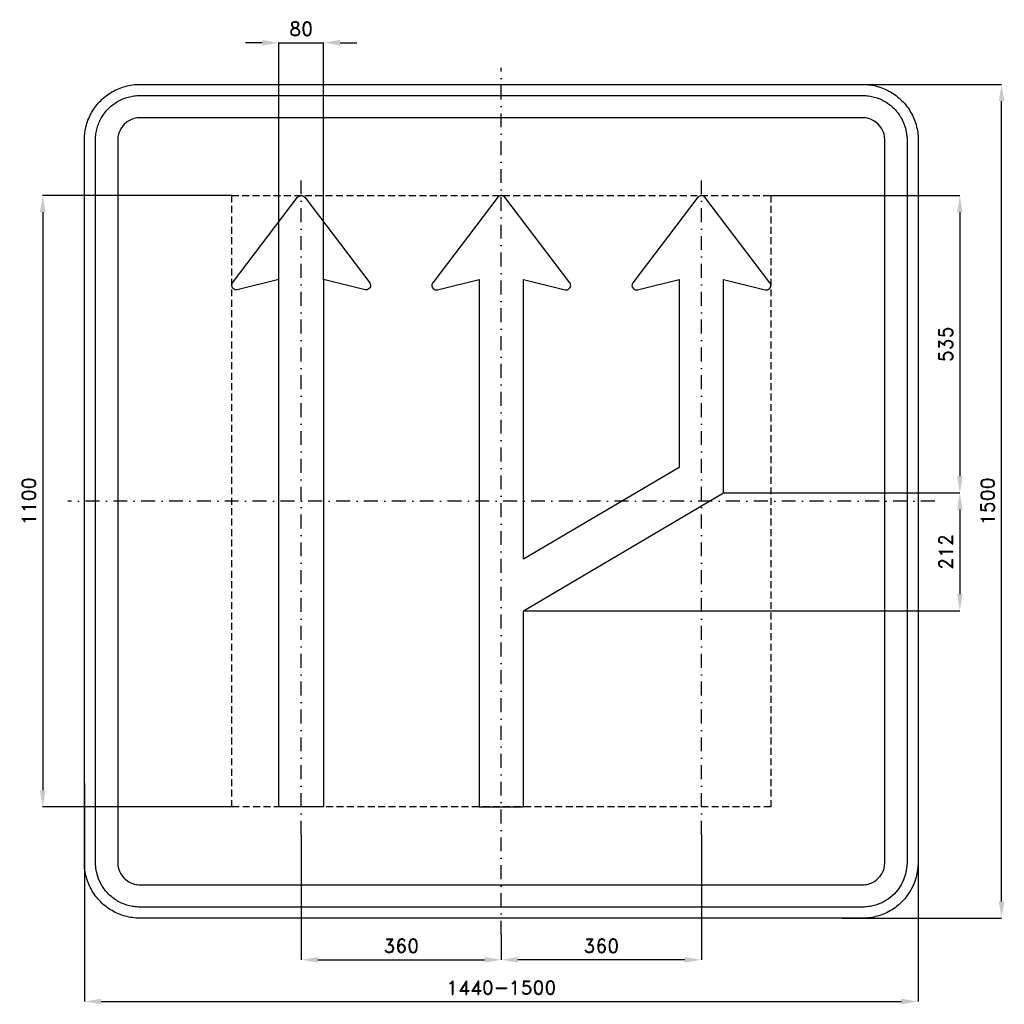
# Model space of a CAD drawing. Header units: millimetres. Extents: x -866 to 905, y -905 to 866.
import ezdxf

# ---------------------------------------------------------------- set-up
doc = ezdxf.new("R2010")
doc.units = ezdxf.units.MM
doc.header["$LTSCALE"] = 5
doc.linetypes.add('ČERCHOVANÁX2', pattern=[2, 1, -0.5, 0, -0.5])
doc.linetypes.add('ČÁRKOVANÁX2', pattern=[1.5, 1, -0.5])
doc.layers.add('Kóty', color=2, linetype='Continuous')
doc.layers.add('Značka', color=7, linetype='Continuous')
doc.styles.get("Standard").update_dxf_attribs({"font": 'romand.shx', "height": 25})
doc.dimstyles.get("Standard").update_dxf_attribs({"dimtxt": 25, "dimasz": 30, "dimexe": 0.18, "dimexo": 0.0625, "dimgap": 12.5, "dimtad": 1, "dimdec": 0, "dimzin": 0, "dimdsep": 46, "dimtxsty": 'Standard', "dimcen": 0.09, "dimadec": 0, "dimazin": 0, "dimtfac": 1, "dimtdec": 0, "dimtofl": 0, "dimtmove": 0, "dimatfit": 3, "dimfxl": 1, "dimtolj": 1, "dimtzin": 0, "dimarcsym": 0})

# ---------------------------------------------------------------- blocks, each defined once
blk = doc.blocks.new('*D0')
at = {"layer": 'Defpoints', "color": 0, "transparency": 16777216}
for p in [(-360, -600), (0, -780.0625), (0, -825)]:
    blk.add_point(p, dxfattribs=at)
at = {"layer": 'Kóty', "color": 0, "lineweight": -2, "transparency": 16777216}
for p, q in [((-360, -600.0625), (-360, -825.18)), ((0, -780.125), (0, -825.18)), ((-330, -825), (-30, -825))]:
    blk.add_line(p, q, dxfattribs=at)
at = {"layer": 'Kóty', "color": 0, "transparency": 16777216}
for points in [[(-330, -820), (-330, -830), (-360, -825)], [(-30, -820), (-30, -830), (0, -825)]]:
    blk.add_solid(points, dxfattribs=at)
at = {"layer": 'Kóty', "color": 0, "transparency": 16777216, "insert": (-180, -800), "char_height": 25, "attachment_point": 5}
blk.add_mtext('\\A1;360', dxfattribs=at)
blk = doc.blocks.new('*D1')
at = {"layer": 'Defpoints', "color": 0, "transparency": 16777216}
for p in [(360, -600), (0, -780), (0, -825)]:
    blk.add_point(p, dxfattribs=at)
at = {"layer": 'Kóty', "color": 0, "lineweight": -2, "transparency": 16777216}
for p, q in [((360, -600.0625), (360, -825.18)), ((0, -780.0625), (0, -825.18)), ((330, -825), (30, -825))]:
    blk.add_line(p, q, dxfattribs=at)
at = {"layer": 'Kóty', "color": 0, "transparency": 16777216}
for points in [[(30, -820), (30, -830), (0, -825)], [(330, -820), (330, -830), (360, -825)]]:
    blk.add_solid(points, dxfattribs=at)
at = {"layer": 'Kóty', "color": 0, "transparency": 16777216, "insert": (180, -800), "char_height": 25, "attachment_point": 5}
blk.add_mtext('\\A1;360', dxfattribs=at)
blk = doc.blocks.new('*D2')
at = {"layer": 'Defpoints', "color": 0, "transparency": 16777216}
for p in [(-750, -507.4), (750, -603.9), (750, -900)]:
    blk.add_point(p, dxfattribs=at)
at = {"layer": 'Kóty', "color": 0, "lineweight": -2, "transparency": 16777216}
for p, q in [((-750, -507.5), (-750, -900.2)), ((750, -603.9), (750, -900.2)), ((-720, -900), (720, -900))]:
    blk.add_line(p, q, dxfattribs=at)
at = {"layer": 'Kóty', "color": 0, "transparency": 16777216}
for points in [[(-720, -895), (-720, -905), (-750, -900)], [(720, -895), (720, -905), (750, -900)]]:
    blk.add_solid(points, dxfattribs=at)
at = {"layer": 'Kóty', "color": 0, "transparency": 16777216, "insert": (0, -875), "char_height": 25, "attachment_point": 5}
blk.add_mtext('\\A1;1440-1500', dxfattribs=at)
blk = doc.blocks.new('*D3')
at = {"layer": 'Defpoints', "color": 0, "transparency": 16777216}
for p in [(-484.79, 550), (-825, -550), (-484.79, -550)]:
    blk.add_point(p, dxfattribs=at)
at = {"layer": 'Kóty', "color": 0, "lineweight": -2, "transparency": 16777216}
for p, q in [((-484.8525, 550), (-825.18, 550)), ((-825, 520), (-825, -520)), ((-484.8525, -550), (-825.18, -550))]:
    blk.add_line(p, q, dxfattribs=at)
at = {"layer": 'Kóty', "color": 0, "transparency": 16777216}
for points in [[(-830, 520), (-820, 520), (-825, 550)], [(-830, -520), (-820, -520), (-825, -550)]]:
    blk.add_solid(points, dxfattribs=at)
at = {"layer": 'Kóty', "color": 0, "transparency": 16777216, "insert": (-850, 0), "char_height": 25, "attachment_point": 5, "rotation": 90}
blk.add_mtext('\\A1;1100', dxfattribs=at)
blk = doc.blocks.new('*D4')
at = {"layer": 'Defpoints', "color": 0, "transparency": 16777216}
for p in [(-320, 825), (-400, 399.21), (-320, 399.21)]:
    blk.add_point(p, dxfattribs=at)
at = {"layer": 'Kóty', "color": 0, "lineweight": -2, "transparency": 16777216}
for p, q in [((-430, 825), (-460, 825)), ((-400, 399.2725), (-400, 825.18)), ((-320, 399.2725), (-320, 825.18)), ((-290, 825), (-260, 825))]:
    blk.add_line(p, q, dxfattribs=at)
at = {"layer": 'Kóty', "color": 0, "transparency": 16777216}
for points in [[(-430, 830), (-430, 820), (-400, 825)], [(-290, 830), (-290, 820), (-320, 825)]]:
    blk.add_solid(points, dxfattribs=at)
at = {"layer": 'Kóty', "color": 0, "transparency": 16777216, "insert": (-360, 850), "char_height": 25, "attachment_point": 5}
blk.add_mtext('\\A1;80', dxfattribs=at)
blk = doc.blocks.new('*D5')
at = {"layer": 'Defpoints', "color": 0, "transparency": 16777216}
for p in [(484.79, 550), (400, 15), (825, 15)]:
    blk.add_point(p, dxfattribs=at)
at = {"layer": 'Kóty', "color": 0, "lineweight": -2, "transparency": 16777216}
for p, q in [((484.8525, 550), (825.18, 550)), ((825, 520), (825, 45)), ((400.0625, 15), (825.18, 15))]:
    blk.add_line(p, q, dxfattribs=at)
at = {"layer": 'Kóty', "color": 0, "transparency": 16777216}
for points in [[(820, 520), (830, 520), (825, 550)], [(820, 45), (830, 45), (825, 15)]]:
    blk.add_solid(points, dxfattribs=at)
at = {"layer": 'Kóty', "color": 0, "transparency": 16777216, "insert": (800, 282.5), "char_height": 25, "attachment_point": 5, "rotation": 90}
blk.add_mtext('\\A1;535', dxfattribs=at)
blk = doc.blocks.new('*D6')
at = {"layer": 'Defpoints', "color": 0, "transparency": 16777216}
for p in [(400, 15), (40, -197), (825, -197)]:
    blk.add_point(p, dxfattribs=at)
at = {"layer": 'Kóty', "color": 0, "lineweight": -2, "transparency": 16777216}
for p, q in [((400.0625, 15), (825.18, 15)), ((825, -15), (825, -167)), ((40.0625, -197), (825.18, -197))]:
    blk.add_line(p, q, dxfattribs=at)
at = {"layer": 'Kóty', "color": 0, "transparency": 16777216}
for points in [[(820, -15), (830, -15), (825, 15)], [(820, -167), (830, -167), (825, -197)]]:
    blk.add_solid(points, dxfattribs=at)
at = {"layer": 'Kóty', "color": 0, "transparency": 16777216, "insert": (800, -91), "char_height": 25, "attachment_point": 5, "rotation": 90}
blk.add_mtext('\\A1;212', dxfattribs=at)
blk = doc.blocks.new('*D7')
at = {"layer": 'Defpoints', "color": 0, "transparency": 16777216}
for p in [(612.6, 750), (900, 750), (612.6, -750)]:
    blk.add_point(p, dxfattribs=at)
at = {"layer": 'Kóty', "color": 0, "lineweight": -2, "transparency": 16777216}
for p, q in [((612.6, 750), (900.2, 750)), ((900, -720), (900, 720)), ((612.6, -750), (900.2, -750))]:
    blk.add_line(p, q, dxfattribs=at)
at = {"layer": 'Kóty', "color": 0, "transparency": 16777216}
for points in [[(895, 720), (905, 720), (900, 750)], [(895, -720), (905, -720), (900, -750)]]:
    blk.add_solid(points, dxfattribs=at)
at = {"layer": 'Kóty', "color": 0, "transparency": 16777216, "insert": (875, 0), "char_height": 25, "attachment_point": 5, "rotation": 90}
blk.add_mtext('\\A1;1500', dxfattribs=at)

msp = doc.modelspace()

# ---------------------------------------------------------------- linework, layer by layer
at = {"layer": 'Kóty'}
msp.add_lwpolyline([(-400, 825), (-320, 825)], dxfattribs=at)
at = {"layer": 'Značka', "color": 6, "linetype": 'ČERCHOVANÁX2', "ltscale": 5}
for points in [[(0, -780), (0, 780)], [(-360, -600), (-360, 600)], [(360, -600), (360, 600)], [(780, 0), (-780, 0)]]:
    msp.add_lwpolyline(points, dxfattribs=at)
at = {"layer": 'Značka', "color": 5}
for points in [[(-650, -750), (-650.39, -749.9988), (-650.79, -749.9969, -0.032183), (-663.7, -749.0925, -0.0354395), (-676.39, -746.4557, -0.036257), (-688.66, -742.3068, -0.0344302), (-700.23, -736.4713, -0.0337135), (-711, -729.2849, -0.034097), (-720.71, -720.7107, -0.0342145), (-729.29, -711.0064, -0.0342268), (-736.47, -700.2266, -0.0340428), (-742.27, -688.6512, -0.0334252), (-746.46, -676.3873, -0.0341747), (-749.14, -663.6918, -0.0367361), (-750, -650.785), (-750, -650.393), (-750, -650), (-750, 650), (-750, 650.39), (-750, 650.79, -0.0321975), (-749.09, 663.7, -0.0354674), (-746.46, 676.39, -0.0363203), (-742.31, 688.66, -0.0344709), (-736.47, 700.23, -0.0337211), (-729.29, 711, -0.0340992), (-720.71, 720.71, -0.0342018), (-711.01, 729.29, -0.0342246), (-700.23, 736.47, -0.0340515), (-688.65, 742.27, -0.0334153), (-676.39, 746.46, -0.0341236), (-663.69, 749.14, -0.0367442), (-650.79, 750), (-650.39, 750), (-650, 750), (650, 750), (650.39, 750), (650.79, 750, -0.0321821), (663.7, 749.09, -0.0354474), (676.39, 746.46, -0.0362719), (688.66, 742.31, -0.0344334), (700.23, 736.47, -0.0337229), (711, 729.28, -0.0340912), (720.71, 720.71, -0.0342207), (729.29, 711.01, -0.0342246), (736.47, 700.23, -0.0340384), (742.27, 688.65, -0.0334249), (746.46, 676.39, -0.034173), (749.14, 663.69, -0.0367364), (750, 650.79), (750, 650.39), (750, 650), (750, -650), (750, -650.393), (750, -650.785), (749.09, -663.6978), (746.46, -676.3873), (742.31, -688.6591), (736.47, -700.2266), (729.28, -711.0042, -0.0341063), (720.71, -720.7107, -0.0342027), (711.01, -729.2931, -0.034227), (700.23, -736.4713, -0.0340442), (688.65, -742.2651, -0.0334113), (676.39, -746.4557, -0.0341218), (663.69, -749.1355, -0.0367434), (650.79, -749.9969), (650.39, -749.9989), (650, -750), (-650, -750)], [(-650, -730), (-650.31, -729.9991), (-650.63, -729.9975, -0.0321839), (-660.96, -729.274, -0.035448), (-671.11, -727.1646, -0.0362817), (-680.93, -723.8454, -0.0344216), (-690.18, -719.1771, -0.0337453), (-698.8, -713.4279, -0.0341022), (-706.57, -706.5685, -0.034186), (-713.43, -698.8051, -0.0342028), (-719.18, -690.1812), (-723.81, -680.921), (-727.16, -671.1098), (-729.31, -660.9534), (-730, -650.628), (-730, -650.314), (-730, -650), (-730, 650), (-730, 650.31), (-730, 650.63, -0.0321794), (-729.27, 660.96, -0.0354889), (-727.16, 671.11, -0.0362814), (-723.85, 680.93, -0.0344198), (-719.18, 690.18, -0.033728), (-713.43, 698.8, -0.0340731), (-706.57, 706.57, -0.0342387), (-698.81, 713.43, -0.0341991), (-690.18, 719.18, -0.0340344), (-680.92, 723.81, -0.0334143), (-671.11, 727.16, -0.0341236), (-660.95, 729.31, -0.0367402), (-650.63, 730), (-650.31, 730), (-650, 730), (650, 730), (650.31, 730), (650.63, 730, -0.032183), (660.96, 729.27, -0.0354467), (671.11, 727.16, -0.0362744), (680.93, 723.85, -0.0344144), (690.18, 719.18, -0.033745), (698.8, 713.43, -0.0340968), (706.57, 706.57, -0.0341871), (713.43, 698.81, -0.0342063), (719.18, 690.18), (723.81, 680.92), (727.16, 671.11), (729.31, 660.95), (730, 650.63), (730, 650.31), (730, 650), (730, -650), (730, -650.314), (730, -650.628), (729.27, -660.9582), (727.16, -671.1098), (723.85, -680.9273), (719.18, -690.1812), (713.43, -698.8034), (706.57, -706.5685), (698.81, -713.4345, -0.0342057), (690.18, -719.1771, -0.0340314), (680.92, -723.8121, -0.0334215), (671.11, -727.1646, -0.0341218), (660.95, -729.3084, -0.0367439), (650.63, -729.9975), (650.31, -729.9991), (650, -730), (-650, -730)], [(-650, -690), (650, -690), (650.16, -689.9995), (650.31, -689.9988, 0.0321848), (655.48, -689.637, 0.0354594), (660.55, -688.5823, 0.0362767), (665.46, -686.9227), (670.09, -684.5885), (674.4, -681.714), (678.28, -678.2843), (681.72, -674.4026), (684.59, -670.0906), (686.91, -665.4605), (688.58, -660.5549), (689.65, -655.4767), (690, -650.314), (690, -650.157), (690, -650), (690, 650), (690, 650.16), (690, 650.31), (689.64, 655.48), (688.58, 660.55), (686.92, 665.46), (684.59, 670.09), (681.71, 674.4), (678.28, 678.28), (674.4, 681.72), (670.09, 684.59), (665.46, 686.91, 0.0334086), (660.55, 688.58, 0.0341855), (655.48, 689.65, 0.0367465), (650.31, 690), (650.16, 690), (650, 690), (-650, 690), (-650.16, 690), (-650.31, 690, 0.0321848), (-655.48, 689.64, 0.0354579), (-660.55, 688.58, 0.0362712), (-665.46, 686.92, 0.0343823), (-670.09, 684.59, 0.0336505), (-674.4, 681.71), (-678.28, 678.28), (-681.72, 674.4), (-684.59, 670.09), (-686.91, 665.46), (-688.58, 660.55), (-689.65, 655.48), (-690, 650.31), (-690, 650.16), (-690, 650), (-690, -650), (-690, -650.157), (-690, -650.314), (-689.64, -655.4791), (-688.58, -660.5549), (-686.92, -665.4636), (-684.59, -670.0906), (-681.71, -674.4017), (-678.28, -678.2843), (-674.4, -681.7172), (-670.09, -684.5885), (-665.46, -686.9061, 0.0334044), (-660.55, -688.5823, 0.0341611), (-655.48, -689.6542, 0.0367494), (-650.31, -689.9988), (-650.16, -689.9996), (-650, -690)], [(-400, 399.21), (-474.96, 380.66), (-475.35, 380.58), (-475.74, 380.51, -0.0524666), (-477.31, 380.43, -0.0527088), (-478.87, 380.68, -0.0655366), (-480.7, 381.38), (-482.3, 382.54), (-483.58, 384.03), (-484.44, 385.8), (-484.86, 387.72), (-484.79, 389.68), (-484.4, 391.22), (-483.7, 392.62), (-483.48, 392.95), (-483.25, 393.27), (-366.37, 546.85), (-366.13, 547.13), (-365.89, 547.41), (-364.81, 548.4), (-363.55, 549.17), (-361.83, 549.8, -0.0614155), (-360, 550, -0.061065), (-358.18, 549.8, -0.0594878), (-356.45, 549.17), (-355.18, 548.41), (-354.11, 547.41), (-353.87, 547.13), (-353.63, 546.85), (-236.75, 393.27), (-236.52, 392.95), (-236.3, 392.62), (-235.6, 391.21), (-235.21, 389.68), (-235.13, 387.72), (-235.56, 385.8), (-236.42, 384.03), (-237.7, 382.54), (-239.3, 381.39), (-241.13, 380.68, -0.0527383), (-242.69, 380.42, -0.0574541), (-244.26, 380.51), (-244.65, 380.58), (-245.04, 380.66), (-320, 399.21), (-320, 375.21), (-320, -550), (-400, -550), (-400, 399.21)], [(-320, -550), (-400, -550), (-400, 375.21), (-400, 399.21), (-474.96, 380.66), (-475.35, 380.58), (-475.74, 380.51, -0.0524666), (-477.31, 380.43, -0.0527088), (-478.87, 380.68, -0.0655366), (-480.7, 381.38), (-482.3, 382.54), (-483.58, 384.03), (-484.44, 385.8), (-484.86, 387.72), (-484.79, 389.68), (-484.4, 391.22), (-483.7, 392.62), (-483.48, 392.95), (-483.25, 393.27), (-366.37, 546.85), (-366.13, 547.13), (-365.89, 547.41), (-364.81, 548.4), (-363.55, 549.17), (-361.83, 549.8, -0.0614155), (-360, 550, -0.061065), (-358.18, 549.8, -0.0594878), (-356.45, 549.17), (-355.18, 548.41), (-354.11, 547.41), (-353.87, 547.13), (-353.63, 546.85), (-236.75, 393.27), (-236.52, 392.95), (-236.3, 392.62), (-235.6, 391.21), (-235.21, 389.68), (-235.13, 387.72), (-235.56, 385.8), (-236.42, 384.03), (-237.7, 382.54), (-239.3, 381.39), (-241.13, 380.68, -0.0527383), (-242.69, 380.42, -0.0574541), (-244.26, 380.51), (-244.65, 380.58), (-245.04, 380.66), (-320, 399.21), (-320, 375.21), (-320, -550)], [(400, 375.21), (400, 399.21), (474.96, 380.66), (475.35, 380.58), (475.74, 380.51, 0.0526218), (477.31, 380.43, 0.0527088), (478.87, 380.68), (480.7, 381.38), (482.3, 382.54), (483.58, 384.03), (484.44, 385.8), (484.86, 387.72), (484.79, 389.68), (484.4, 391.22), (483.7, 392.62), (483.48, 392.95), (483.25, 393.27), (366.37, 546.85), (366.13, 547.13), (365.89, 547.41), (364.81, 548.4), (363.55, 549.17), (361.83, 549.8, 0.0614155), (360, 550, 0.061065), (358.18, 549.8), (356.45, 549.17), (355.18, 548.41), (354.11, 547.41), (353.87, 547.13), (353.63, 546.85), (236.75, 393.27), (236.52, 392.95), (236.3, 392.62), (235.6, 391.21), (235.21, 389.68), (235.13, 387.72), (235.56, 385.8), (236.42, 384.03), (237.7, 382.54), (239.3, 381.39), (241.13, 380.68), (242.69, 380.42, 0.0574541), (244.26, 380.51), (244.65, 380.58), (245.04, 380.66), (320, 399.21), (320, 375.21), (320, 60.73), (40, -104.159), (40, 375.21), (40, 399.21), (114.96, 380.66), (115.35, 380.58), (115.74, 380.51, 0.0524666), (117.31, 380.43, 0.0527088), (118.87, 380.68, 0.0655366), (120.7, 381.38), (122.3, 382.54), (123.58, 384.03), (124.44, 385.8), (124.86, 387.72), (124.79, 389.68), (124.4, 391.22), (123.7, 392.62), (123.48, 392.95), (123.25, 393.27), (6.37, 546.85), (6.13, 547.13), (5.89, 547.41), (4.81, 548.4), (3.55, 549.17), (1.83, 549.8, 0.0614155), (0, 550, 0.061065), (-1.82, 549.8), (-3.55, 549.17), (-4.82, 548.41), (-5.89, 547.41), (-6.13, 547.13), (-6.37, 546.85), (-123.25, 393.27), (-123.48, 392.95), (-123.7, 392.62), (-124.4, 391.21), (-124.79, 389.68), (-124.87, 387.72), (-124.44, 385.8), (-123.58, 384.03), (-122.3, 382.54), (-120.7, 381.39), (-118.87, 380.68), (-117.31, 380.42, 0.0574541), (-115.74, 380.51), (-115.35, 380.58), (-114.96, 380.66), (-40, 399.21), (-40, 375.21), (-40, -550), (40, -550), (40, -197), (400, 15), (400, 375.21)]]:
    msp.add_lwpolyline(points, format="xyb", dxfattribs=at)
at = {"layer": 'Značka', "color": 6, "linetype": 'ČÁRKOVANÁX2', "ltscale": 2.5}
msp.add_lwpolyline([(-484.79, -550), (-484.79, 550), (484.79, 550), (484.79, -550), (-484.79, -550)], dxfattribs=at)

# ---------------------------------------------------------------- dimensions: what is measured, and where the dimension line sits
at = {"layer": 'Kóty'}
for base, p1, p2, picture, middle in [((-320, 825), (-400, 399.21), (-320, 399.21), '*D4', (-360, 850)), ((0, -825), (-360, -600), (0, -780.0625), '*D0', (-180, -800)), ((0, -825), (360, -600), (0, -780), '*D1', (180, -800))]:
    dim = msp.add_linear_dim(base=base, p1=p1, p2=p2, dimstyle='Standard', dxfattribs=at)
    dim.commit()
    dim.dimension.update_dxf_attribs({"geometry": picture, "text_midpoint": middle})
for base, p1, p2, picture, middle in [((900, 750), (612.574, -750), (612.574, 750), '*D7', (875, 0)), ((-825, -550), (-484.79, 550), (-484.79, -550), '*D3', (-850, 0)), ((825, 15), (484.79, 550), (400, 15), '*D5', (800, 282.5)), ((825, -197), (400, 15), (40, -197), '*D6', (800, -91))]:
    dim = msp.add_linear_dim(base=base, p1=p1, p2=p2, angle=90, dimstyle='Standard', dxfattribs=at)
    dim.commit()
    dim.dimension.update_dxf_attribs({"geometry": picture, "text_midpoint": middle})
dim = msp.add_linear_dim(base=(750, -900), p1=(-750, -507.4144), p2=(750, -603.8615), text='1440-1500', dimstyle='Standard', dxfattribs=at)
dim.commit()
dim.dimension.update_dxf_attribs({"geometry": '*D2', "text_midpoint": (0, -875)})

doc.saveas('drawing.dxf')
